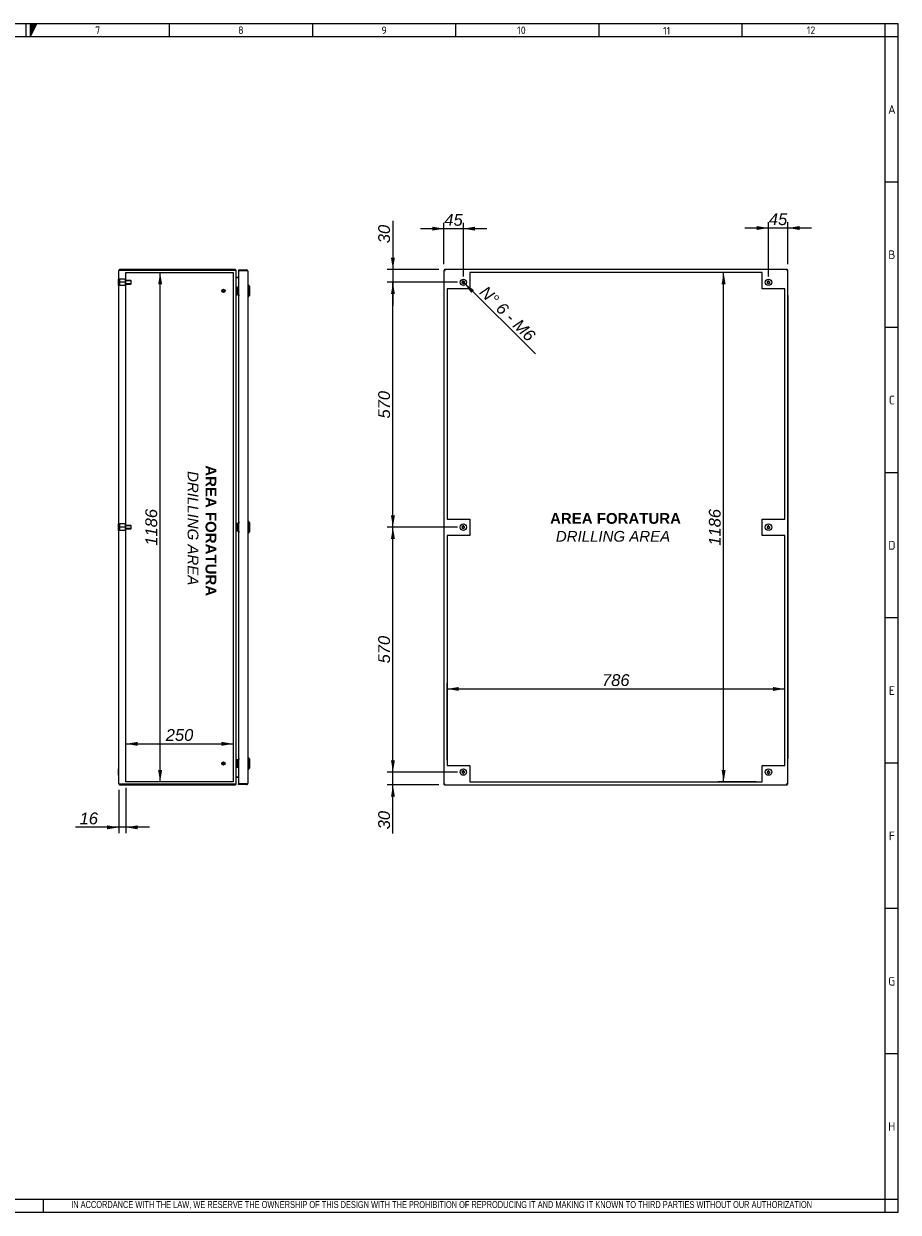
# Model space of a CAD drawing. Extents: x 6 to 412, y 11 to 288.
# Tile 3 of 3: x 209 to 412, y 11 to 288. Entities that reach past the tile are written whole.
import ezdxf
from ezdxf.enums import TextEntityAlignment as Align
from ezdxf.lldxf.tags import DXFTag

# ---------------------------------------------------------------- set-up
doc = ezdxf.new("R2010")
doc.units = 0
doc.layers.get('0').update_dxf_attribs({"linetype": 'CONTINUOUS'})
for name, color, linetype in [('_TRANSLATION', 7, 'CONTINUOUS'), ('AE00417_01', 7, 'CONTINUOUS'), ('C0000000', 7, 'CONTINUOUS'), ('C0000000_04', 7, 'CONTINUOUS'), ('C0000000_05', 7, 'CONTINUOUS'), ('C0000000_44', 7, 'CONTINUOUS'), ('C0000000_56', 7, 'CONTINUOUS'), ('DEFAULT', 7, 'CONTINUOUS'), ('SERRATURA_CENTR', 7, 'CONTINUOUS'), ('SERRATURA_INF', 7, 'CONTINUOUS'), ('SERRATURA_SUP', 7, 'CONTINUOUS')]:
    doc.layers.add(name, color=color, linetype=linetype)
doc.styles.add('SEACAD_ARIAL', font='arial.ttf')
doc.styles.add('SEACAD_ARIALI', font='ariali.ttf')
tags = doc.linetypes.add('CENTER2', pattern=[28.575, 19.05, -3.175, 3.175, -3.175]).pattern_tags.tags
tags[10:11] = [DXFTag(74, 4), DXFTag(75, 0), DXFTag(340, '0'), DXFTag(46, 0.0), DXFTag(50, 0.0), DXFTag(44, 0.0), DXFTag(45, 0.0)]
tags[8:9] = [DXFTag(74, 4), DXFTag(75, 0), DXFTag(340, '0'), DXFTag(46, 0.0), DXFTag(50, 0.0), DXFTag(44, 0.0), DXFTag(45, 0.0)]
tags[6:7] = [DXFTag(74, 4), DXFTag(75, 0), DXFTag(340, '0'), DXFTag(46, 0.0), DXFTag(50, 0.0), DXFTag(44, 0.0), DXFTag(45, 0.0)]
tags[4:5] = [DXFTag(74, 4), DXFTag(75, 0), DXFTag(340, '0'), DXFTag(46, 0.0), DXFTag(50, 0.0), DXFTag(44, 0.0), DXFTag(45, 0.0)]
tags = doc.linetypes.add('HIDDEN2', pattern=[4.7625, 3.175, -1.5875]).pattern_tags.tags
tags[6:7] = [DXFTag(74, 4), DXFTag(75, 0), DXFTag(340, '0'), DXFTag(46, 0.0), DXFTag(50, 0.0), DXFTag(44, 0.0), DXFTag(45, 0.0)]
tags[4:5] = [DXFTag(74, 4), DXFTag(75, 0), DXFTag(340, '0'), DXFTag(46, 0.0), DXFTag(50, 0.0), DXFTag(44, 0.0), DXFTag(45, 0.0)]
doc.dimstyles.new('ISO', dxfattribs={"dimtxt": 2.75, "dimasz": 2.75, "dimexe": 1.375, "dimexo": 1.375, "dimgap": 0.6875, "dimtad": 1, "dimdec": 1, "dimlfac": 10, "dimtxsty": 'SEACAD_ARIAL', "dimsah": 1, "dimcen": 1.375, "dimadec": 1, "dimazin": 3, "dimtfac": 0.7, "dimtdec": 3, "dimtmove": 0, "dimatfit": 3})

# ---------------------------------------------------------------- blocks, each defined once
blk = doc.blocks.new('SE3')
at = {"layer": 'AE00417_01', "color": 7, "linetype": 'HIDDEN2'}
for centre, radius in [((255.1, 225.41), 0.375), ((255.1, 225.41), 0.3), ((255.1, 225.41), 0.25), ((255.1, 225.41), 0.225), ((255.1, 115.41), 0.375), ((255.1, 115.41), 0.3), ((255.1, 115.41), 0.25), ((255.1, 115.41), 0.225)]:
    blk.add_circle(centre, radius, dxfattribs=at)
for centre in [(255.1, 225.41), (255.1, 115.41)]:
    blk.add_arc(centre, 0.238, 75, 15, dxfattribs=at)
at = {"layer": 'C0000000', "color": 7, "linetype": 'CONTINUOUS'}
for p, q in [((230.7, 226.66), (230.7, 228.16)), ((230.8, 228.16), (230.7, 228.16)), ((230.7, 226.66), (230.8, 226.66)), ((258.2, 226.31), (258.2, 226.31)), ((258.2, 224.51), (258.2, 224.51)), ((258.21, 226.31), (258.6, 226.31)), ((258.6, 224.51), (258.21, 224.51)), ((258.3, 226.21), (258.3, 224.61)), ((258.2, 171.31), (258.2, 171.31)), ((258.2, 169.51), (258.2, 169.51)), ((258.21, 171.31), (258.6, 171.31)), ((258.6, 169.51), (258.21, 169.51)), ((258.3, 171.21), (258.3, 169.61)), ((258.2, 116.31), (258.2, 116.31)), ((258.21, 116.31), (258.6, 116.31)), ((258.3, 116.21), (258.3, 114.61)), ((258.2, 114.51), (258.2, 114.51)), ((258.6, 114.51), (258.21, 114.51))]:
    blk.add_line(p, q, dxfattribs=at)
at = {"layer": 'C0000000', "color": 7, "linetype": 'HIDDEN2'}
for p, q in [((230.95, 228.16), (230.95, 227.41)), ((232.25, 228.16), (230.95, 228.16)), ((230.95, 227.41), (230.95, 226.66)), ((232.25, 227.41), (230.95, 227.41)), ((232.25, 228.16), (232.25, 227.41)), ((233.55, 227.81), (232.25, 227.81)), ((233.62, 227.73), (232.25, 227.73)), ((232.25, 227.41), (232.25, 226.66)), ((233.62, 227.09), (232.25, 227.09)), ((232.25, 227.01), (233.55, 227.01)), ((233.55, 227.81), (233.55, 227.01)), ((233.65, 227.71), (233.55, 227.81)), ((233.55, 227.01), (233.65, 227.11)), ((233.65, 227.11), (233.65, 227.71)), ((232.25, 226.66), (230.95, 226.66))]:
    blk.add_line(p, q, dxfattribs=at)
at = {"layer": 'C0000000', "color": 7, "linetype": 'CONTINUOUS'}
for centre, start, end in [((258.2, 226.21), 90, 180), ((258.2, 224.61), 180, 270), ((258.2, 171.21), 90, 180), ((258.2, 169.61), 180, 270), ((258.2, 116.21), 90, 180), ((258.2, 114.61), 180, 270)]:
    blk.add_arc(centre, 0.1, start, end, dxfattribs=at)
for points in [[(258.3, 226.21), (258.3, 226.31), (258.2, 226.31)], [(258.2, 224.51), (258.3, 224.51), (258.3, 224.61)], [(258.3, 171.21), (258.3, 171.31), (258.2, 171.31)], [(258.2, 169.51), (258.3, 169.51), (258.3, 169.61)], [(258.3, 116.21), (258.3, 116.31), (258.2, 116.31)], [(258.2, 114.51), (258.3, 114.51), (258.3, 114.61)]]:
    blk.add_rational_spline(points, [1, 0.707106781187, 1], degree=2, dxfattribs=at)
at = {"layer": 'C0000000_04', "color": 7, "linetype": 'HIDDEN2'}
for p, q in [((230.95, 171.16), (230.95, 170.41)), ((232.25, 171.16), (230.95, 171.16)), ((230.95, 170.41), (230.95, 169.66)), ((232.25, 170.41), (230.95, 170.41)), ((232.25, 169.66), (230.95, 169.66)), ((232.25, 171.16), (232.25, 170.41)), ((233.55, 170.81), (232.25, 170.81)), ((233.62, 170.73), (232.25, 170.73)), ((232.25, 170.41), (232.25, 169.66)), ((233.62, 170.09), (232.25, 170.09)), ((232.25, 170.01), (233.55, 170.01)), ((233.55, 170.81), (233.55, 170.01)), ((233.65, 170.71), (233.55, 170.81)), ((233.55, 170.01), (233.65, 170.11)), ((233.65, 170.11), (233.65, 170.71))]:
    blk.add_line(p, q, dxfattribs=at)
at = {"layer": 'C0000000_05', "color": 7, "linetype": 'CONTINUOUS'}
for p, q in [((230.7, 169.66), (230.7, 171.16)), ((230.8, 171.16), (230.7, 171.16)), ((230.7, 169.66), (230.8, 169.66)), ((230.7, 112.66), (230.7, 114.16)), ((230.8, 114.16), (230.7, 114.16)), ((230.7, 112.66), (230.8, 112.66))]:
    blk.add_line(p, q, dxfattribs=at)
at = {"layer": 'C0000000_44', "color": 7, "linetype": 'CONTINUOUS'}
for p, q in [((230.8, 110.69), (230.8, 230.13)), ((231.08, 230.26), (230.83, 230.26)), ((230.83, 230.26), (231.08, 230.26)), ((257.82, 230.41), (231.08, 230.41)), ((231.08, 230.26), (257.82, 230.26)), ((257.82, 230.26), (231.08, 230.26)), ((258.1, 110.69), (258.1, 230.13)), ((258.1, 230.13), (258.1, 230.13)), ((258.23, 228.56), (258.1, 228.56)), ((258.23, 228.56), (258.6, 228.56)), ((258.6, 228.56), (258.23, 228.56)), ((258.1, 112.26), (258.23, 112.26)), ((258.1, 110.69), (258.1, 110.69)), ((258.6, 112.26), (258.23, 112.26)), ((258.23, 112.26), (258.6, 112.26)), ((231.08, 110.56), (230.83, 110.56)), ((230.83, 110.56), (231.08, 110.56)), ((257.82, 110.56), (231.08, 110.56)), ((231.08, 110.56), (257.82, 110.56)), ((231.08, 110.41), (257.82, 110.41))]:
    blk.add_line(p, q, dxfattribs=at)
at = {"layer": 'C0000000_44', "color": 7, "linetype": 'CENTER2'}
for p, q in [((232.4, 111.11), (232.4, 229.71)), ((232.4, 229.71), (257.4, 229.71)), ((257.4, 229.71), (257.4, 111.11)), ((257.4, 111.11), (232.4, 111.11))]:
    blk.add_line(p, q, dxfattribs=at)
at = {"layer": 'C0000000_44', "color": 7, "linetype": 'CONTINUOUS'}
for centre, radius, start, end in [((231.08, 230.13), 0.28, 152.336, 180), ((231.08, 230.13), 0.28, 90, 152.336), ((257.82, 230.13), 0.28, 0, 90), ((258.23, 228.69), 0.13, 180, 270), ((231.08, 110.69), 0.28, 180, 207.664), ((257.82, 110.69), 0.28, 270, 0), ((258.23, 112.13), 0.13, 90, 180), ((231.08, 110.69), 0.28, 207.664, 270)]:
    blk.add_arc(centre, radius, start, end, dxfattribs=at)
for centre, major_axis, ratio, start_param, end_param in [((231.08, 230.13), (0.28, 0), 0.997824, 2.658765, 3.141593), ((257.82, 230.13), (-0.28, 0), 0.464286, 3.141593, 4.712389), ((231.08, 110.69), (0.28, 0), 0.997824, 3.141593, 3.624421), ((257.82, 110.69), (0.28, 0), 0.464286, 4.712389, 6.283185)]:
    blk.add_ellipse(centre, major_axis=major_axis, ratio=ratio, start_param=start_param, end_param=end_param, dxfattribs=at)
at = {"layer": 'C0000000_56', "color": 7, "linetype": 'CONTINUOUS'}
for p, q in [((258.6, 230.31), (258.6, 230.16)), ((258.6, 230.31), (260.49, 230.31)), ((258.6, 230.16), (260.49, 230.16)), ((258.75, 230.14), (258.6, 230.14)), ((258.6, 230.14), (258.6, 224.33)), ((258.75, 230.16), (259.57, 230.16)), ((260.49, 230.14), (258.75, 230.14)), ((259.57, 230.16), (259.87, 230.16)), ((259.87, 230.16), (259.87, 230.14)), ((260.49, 230.31), (260.49, 230.16)), ((260.75, 230.16), (260.49, 230.16)), ((260.49, 230.14), (260.75, 230.14)), ((260.8, 230), (260.8, 110.82)), ((258.75, 224.33), (258.6, 224.33)), ((258.84, 224.31), (258.6, 224.31)), ((258.6, 224.31), (258.6, 171.51)), ((258.84, 224.33), (258.75, 224.33)), ((258.84, 224.33), (258.84, 224.31)), ((258.84, 224.31), (258.84, 224.31)), ((258.6, 171.51), (258.84, 171.51)), ((258.75, 171.51), (258.6, 171.51)), ((258.6, 171.51), (258.6, 169.31)), ((258.84, 169.31), (258.6, 169.31)), ((258.75, 169.31), (258.6, 169.31)), ((258.6, 169.31), (258.6, 116.51)), ((258.84, 171.51), (258.75, 171.51)), ((258.75, 169.31), (258.84, 169.31)), ((258.84, 171.51), (258.84, 171.51)), ((258.84, 169.31), (258.84, 169.31)), ((258.6, 116.51), (258.84, 116.51)), ((258.75, 116.49), (258.6, 116.49)), ((258.6, 116.49), (258.6, 110.68)), ((258.75, 116.49), (258.84, 116.49)), ((258.84, 116.51), (258.84, 116.51)), ((258.84, 116.51), (258.84, 116.49)), ((258.75, 110.68), (258.6, 110.68)), ((258.6, 110.51), (258.6, 110.66)), ((260.49, 110.66), (258.6, 110.66)), ((258.75, 110.68), (260.49, 110.68)), ((258.75, 110.66), (259.57, 110.66)), ((259.87, 110.66), (259.57, 110.66)), ((259.87, 110.68), (259.87, 110.66)), ((260.49, 110.68), (260.75, 110.68)), ((260.75, 110.66), (260.49, 110.66)), ((260.49, 110.51), (260.49, 110.66)), ((260.49, 110.51), (258.6, 110.51))]:
    blk.add_line(p, q, dxfattribs=at)
for centre, radius, start, end in [((258.75, 230.16), 0.15, 179.9237, 187.575), ((258.75, 230.16), 0.0002, 90, 270), ((260.49, 230), 0.31, 31.073, 90), ((260.49, 230), 0.16, 61.045, 90), ((260.49, 230), 0.31, 0, 31.073), ((258.75, 110.66), 0.15, 172.425, 180.0763), ((258.75, 110.66), 0.0002, 90, 270), ((260.49, 110.82), 0.16, 270, 298.955), ((260.49, 110.82), 0.31, 270, 328.927), ((260.49, 110.82), 0.31, 328.927, 0)]:
    blk.add_arc(centre, radius, start, end, dxfattribs=at)
for centre, start_param, end_param in [((260.49, 230), 3.141593, 3.683918), ((260.49, 110.82), 2.599267, 3.141593)]:
    blk.add_ellipse(centre, major_axis=(-0.31, 0), ratio=0.875, start_param=start_param, end_param=end_param, dxfattribs=at)
at = {"layer": 'SERRATURA_CENTR', "color": 7, "linetype": 'CONTINUOUS'}
for p, q in [((260.9, 171.81), (260.8, 171.81)), ((260.9, 169.01), (260.9, 171.81)), ((261.2, 171.51), (260.9, 171.81)), ((260.8, 169.01), (260.9, 169.01)), ((260.9, 169.01), (261.2, 169.31)), ((261.2, 171.51), (261.2, 169.31))]:
    blk.add_line(p, q, dxfattribs=at)
at = {"layer": 'SERRATURA_INF', "color": 7, "linetype": 'CONTINUOUS'}
for p, q in [((260.9, 116.81), (260.8, 116.81)), ((260.9, 114.01), (260.9, 116.81)), ((261.2, 116.51), (260.9, 116.81)), ((261.2, 116.51), (261.2, 114.31)), ((260.8, 114.01), (260.9, 114.01)), ((260.9, 114.01), (261.2, 114.31))]:
    blk.add_line(p, q, dxfattribs=at)
at = {"layer": 'SERRATURA_SUP', "color": 7, "linetype": 'CONTINUOUS'}
for p, q in [((260.9, 226.81), (260.8, 226.81)), ((260.9, 224.01), (260.9, 226.81)), ((261.2, 226.51), (260.9, 226.81)), ((260.9, 224.01), (261.2, 224.31)), ((261.2, 226.51), (261.2, 224.31)), ((260.8, 224.01), (260.9, 224.01))]:
    blk.add_line(p, q, dxfattribs=at)
blk = doc.blocks.new('SE4')
at = {"layer": 'C0000000', "color": 7, "linetype": 'CONTINUOUS'}
for radius in [0.75, 0.246]:
    blk.add_circle((381.92, 227.41), radius, dxfattribs=at)
blk.add_arc((381.92, 227.41), 0.3, 75, 15, dxfattribs=at)
at = {"layer": 'C0000000_05', "color": 7, "linetype": 'CONTINUOUS'}
for centre, radius in [((310.92, 227.41), 0.75), ((310.92, 227.41), 0.246), ((310.92, 170.41), 0.75), ((310.92, 170.41), 0.246), ((381.92, 170.41), 0.75), ((381.92, 170.41), 0.246), ((310.92, 113.41), 0.75), ((310.92, 113.41), 0.246), ((381.92, 113.41), 0.75), ((381.92, 113.41), 0.246)]:
    blk.add_circle(centre, radius, dxfattribs=at)
for centre in [(310.92, 227.41), (310.92, 170.41), (381.92, 170.41), (310.92, 113.41), (381.92, 113.41)]:
    blk.add_arc(centre, 0.3, 75, 15, dxfattribs=at)
at = {"layer": 'C0000000_44', "color": 7, "linetype": 'CONTINUOUS'}
for p, q in [((306.42, 230.26), (306.42, 110.56)), ((306.42, 230.26), (306.57, 230.26)), ((306.57, 230.41), (306.57, 230.26)), ((386.27, 230.41), (306.57, 230.41)), ((306.57, 230.26), (306.7, 230.13)), ((306.57, 230.26), (306.7, 230.13)), ((386.27, 230.26), (386.14, 230.13)), ((386.27, 230.26), (386.14, 230.13)), ((386.27, 230.41), (386.27, 230.26)), ((386.42, 230.26), (386.27, 230.26)), ((386.42, 110.56), (386.42, 230.26)), ((306.57, 110.56), (306.7, 110.69)), ((306.57, 110.56), (306.7, 110.69)), ((386.27, 110.56), (386.14, 110.69)), ((386.27, 110.56), (386.14, 110.69)), ((306.42, 110.56), (306.57, 110.56)), ((306.57, 110.41), (306.57, 110.56)), ((306.57, 110.41), (386.27, 110.41)), ((386.42, 110.56), (386.27, 110.56)), ((386.27, 110.41), (386.27, 110.56))]:
    blk.add_line(p, q, dxfattribs=at)
at = {"layer": 'C0000000_44', "color": 7, "linetype": 'CENTER2'}
for p, q in [((312.42, 229.71), (312.42, 225.91)), ((380.42, 229.71), (312.42, 229.71)), ((380.42, 225.91), (380.42, 229.71)), ((312.42, 225.91), (307.12, 225.91)), ((307.12, 225.91), (307.12, 172.31)), ((385.72, 225.91), (380.42, 225.91)), ((385.72, 172.31), (385.72, 225.91)), ((307.12, 172.31), (312.42, 172.31)), ((312.42, 172.31), (312.42, 168.51)), ((380.42, 168.51), (380.42, 172.31)), ((380.42, 172.31), (385.72, 172.31)), ((312.42, 168.51), (307.12, 168.51)), ((307.12, 168.51), (307.12, 114.91)), ((385.72, 168.51), (380.42, 168.51)), ((385.72, 114.91), (385.72, 168.51)), ((307.12, 114.91), (312.42, 114.91)), ((312.42, 114.91), (312.42, 111.11)), ((380.42, 111.11), (380.42, 114.91)), ((380.42, 114.91), (385.72, 114.91)), ((312.42, 111.11), (380.42, 111.11))]:
    blk.add_line(p, q, dxfattribs=at)
at = {"layer": 'C0000000_56', "color": 7, "linetype": 'CONTINUOUS'}
for p, q in [((306.47, 230.31), (306.47, 230.26)), ((306.57, 230.31), (306.47, 230.31)), ((306.67, 230.16), (306.67, 230.16)), ((386.17, 230.16), (386.17, 230.16)), ((386.37, 230.31), (386.27, 230.31)), ((386.37, 230.31), (386.37, 230.26)), ((386.42, 230.14), (386.42, 230.14)), ((386.42, 224.33), (386.42, 230.14)), ((386.42, 224.33), (386.42, 224.33)), ((386.42, 224.33), (386.42, 224.31)), ((386.42, 224.31), (386.42, 171.51)), ((386.42, 224.31), (386.42, 224.31)), ((386.42, 171.51), (386.42, 171.51)), ((386.42, 171.51), (386.42, 171.51)), ((386.42, 171.51), (386.42, 169.31)), ((386.42, 171.51), (386.42, 171.51)), ((386.42, 169.31), (386.42, 116.51)), ((386.42, 169.31), (386.42, 169.31)), ((386.42, 169.31), (386.42, 169.31)), ((386.42, 169.31), (386.42, 169.31)), ((386.42, 116.51), (386.42, 116.51)), ((386.42, 116.51), (386.42, 116.49)), ((386.42, 110.68), (386.42, 116.49)), ((386.42, 116.49), (386.42, 116.49)), ((306.67, 110.66), (306.67, 110.66)), ((386.17, 110.66), (386.17, 110.66)), ((386.42, 110.68), (386.42, 110.68)), ((306.47, 110.51), (306.47, 110.56)), ((306.47, 110.51), (306.57, 110.51)), ((386.27, 110.51), (386.37, 110.51)), ((386.37, 110.51), (386.37, 110.56))]:
    blk.add_line(p, q, dxfattribs=at)
blk = doc.blocks.new('DMBLK612')
at = {"layer": '_TRANSLATION', "linetype": 'CONTINUOUS'}
for points in [[(240.84, 226.96), (240.38, 229.71), (239.92, 226.96)], [(240.84, 113.86), (239.92, 113.86), (240.38, 111.11)]]:
    blk.add_hatch(color=7, dxfattribs=at).paths.add_polyline_path(points)
at = {"layer": '_TRANSLATION', "color": 7, "linetype": 'CONTINUOUS'}
for p, q in [((233.77, 229.71), (241.75, 229.71)), ((240.38, 111.11), (240.38, 229.71))]:
    blk.add_line(p, q, dxfattribs=at)
at = {"layer": '_TRANSLATION', "color": 7, "linetype": 'CONTINUOUS', "style": 'SEACAD_ARIALI'}
blk.add_text('1186', height=2.75, rotation=90, dxfattribs=at).set_placement((236.94, 166.1), align=Align.TOP_LEFT)
blk = doc.blocks.new('DMBLK613')
at = {"layer": '_TRANSLATION', "linetype": 'CONTINUOUS'}
for points in [[(235.15, 120.44), (232.4, 119.98), (235.15, 119.52)], [(254.65, 120.44), (254.65, 119.52), (257.4, 119.98)]]:
    blk.add_hatch(color=7, dxfattribs=at).paths.add_polyline_path(points)
at = {"layer": '_TRANSLATION', "color": 7, "linetype": 'CONTINUOUS'}
blk.add_line((232.4, 119.98), (257.4, 119.98), dxfattribs=at)
at = {"layer": '_TRANSLATION', "color": 7, "linetype": 'CONTINUOUS', "style": 'SEACAD_ARIALI'}
blk.add_text('250', height=2.75, dxfattribs=at).set_placement((241.69, 123.42), align=Align.TOP_LEFT)
blk = doc.blocks.new('DMBLK616')
at = {"layer": '_TRANSLATION', "linetype": 'CONTINUOUS'}
for points in [[(309.87, 133.21), (307.12, 132.76), (309.87, 132.3)], [(382.97, 133.21), (382.97, 132.3), (385.72, 132.76)]]:
    blk.add_hatch(color=7, dxfattribs=at).paths.add_polyline_path(points)
at = {"layer": '_TRANSLATION', "color": 7, "linetype": 'CONTINUOUS'}
for p, q in [((307.12, 116.28), (307.12, 134.13)), ((307.12, 132.76), (385.72, 132.76))]:
    blk.add_line(p, q, dxfattribs=at)
at = {"layer": '_TRANSLATION', "color": 7, "linetype": 'CONTINUOUS', "style": 'SEACAD_ARIALI'}
blk.add_text('786', height=2.75, dxfattribs=at).set_placement((343.18, 136.19), align=Align.TOP_LEFT)
blk = doc.blocks.new('DMBLK617')
at = {"layer": '_TRANSLATION', "linetype": 'CONTINUOUS'}
for points in [[(371.01, 226.96), (371.93, 226.96), (371.47, 229.71)], [(371.01, 113.86), (371.47, 111.11), (371.93, 113.86)]]:
    blk.add_hatch(color=7, dxfattribs=at).paths.add_polyline_path(points)
at = {"layer": '_TRANSLATION', "color": 7, "linetype": 'CONTINUOUS'}
for p, q in [((379.05, 229.71), (370.1, 229.71)), ((371.47, 111.11), (371.47, 229.71)), ((379.05, 111.11), (370.1, 111.11))]:
    blk.add_line(p, q, dxfattribs=at)
at = {"layer": '_TRANSLATION', "color": 7, "linetype": 'CONTINUOUS', "style": 'SEACAD_ARIALI'}
blk.add_text('1186', height=2.75, rotation=90, dxfattribs=at).set_placement((368.04, 166.1), align=Align.TOP_LEFT)
blk = doc.blocks.new('DMBLK621')
at = {"layer": '_TRANSLATION', "linetype": 'CONTINUOUS'}
for points in [[(228.05, 100.09), (230.8, 100.55), (228.05, 101.01)], [(235.15, 100.09), (235.15, 101.01), (232.4, 100.55)]]:
    blk.add_hatch(color=7, dxfattribs=at).paths.add_polyline_path(points)
at = {"layer": '_TRANSLATION', "color": 7, "linetype": 'CONTINUOUS'}
for p, q in [((230.8, 109.31), (230.8, 99.18)), ((232.4, 109.73), (232.4, 99.18)), ((237.9, 100.55), (220.68, 100.55))]:
    blk.add_line(p, q, dxfattribs=at)
at = {"layer": '_TRANSLATION', "color": 7, "linetype": 'CONTINUOUS', "style": 'SEACAD_ARIALI'}
blk.add_text('16', height=2.75, dxfattribs=at).set_placement((221.65, 103.99), align=Align.TOP_LEFT)
blk = doc.blocks.new('DMBLK622')
at = {"layer": '_TRANSLATION', "linetype": 'CONTINUOUS'}
for points in [[(294.08, 233.16), (294.54, 230.41), (295, 233.16)], [(294.08, 224.66), (295, 224.66), (294.54, 227.41)]]:
    blk.add_hatch(color=7, dxfattribs=at).paths.add_polyline_path(points)
at = {"layer": '_TRANSLATION', "color": 7, "linetype": 'CONTINUOUS'}
for p, q in [((294.54, 241.75), (294.54, 221.91)), ((305.2, 230.41), (293.17, 230.41)), ((309.55, 227.41), (293.17, 227.41))]:
    blk.add_line(p, q, dxfattribs=at)
at = {"layer": '_TRANSLATION', "color": 7, "linetype": 'CONTINUOUS', "style": 'SEACAD_ARIALI'}
blk.add_text('30', height=2.75, rotation=90, dxfattribs=at).set_placement((291.11, 236.51), align=Align.TOP_LEFT)
blk = doc.blocks.new('DMBLK623')
at = {"layer": '_TRANSLATION', "linetype": 'CONTINUOUS'}
for points in [[(303.67, 240.36), (303.67, 239.44), (306.42, 239.9)], [(313.67, 240.36), (310.92, 239.9), (313.67, 239.44)]]:
    blk.add_hatch(color=7, dxfattribs=at).paths.add_polyline_path(points)
at = {"layer": '_TRANSLATION', "color": 7, "linetype": 'CONTINUOUS'}
for p, q in [((306.42, 231.63), (306.42, 241.27)), ((310.92, 228.78), (310.92, 241.27)), ((300.92, 239.9), (316.42, 239.9))]:
    blk.add_line(p, q, dxfattribs=at)
at = {"layer": '_TRANSLATION', "color": 7, "linetype": 'CONTINUOUS', "style": 'SEACAD_ARIALI'}
blk.add_text('45', height=2.75, dxfattribs=at).set_placement((306.5, 243.33), align=Align.TOP_LEFT)
blk = doc.blocks.new('DMBLK624')
at = {"layer": '_TRANSLATION', "linetype": 'CONTINUOUS'}
for points in [[(379.17, 240.5), (379.17, 239.59), (381.92, 240.05)], [(389.17, 240.5), (386.42, 240.05), (389.17, 239.59)]]:
    blk.add_hatch(color=7, dxfattribs=at).paths.add_polyline_path(points)
at = {"layer": '_TRANSLATION', "color": 7, "linetype": 'CONTINUOUS'}
for p, q in [((381.92, 228.78), (381.92, 241.42)), ((386.42, 231.63), (386.42, 241.42)), ((391.92, 240.05), (376.42, 240.05))]:
    blk.add_line(p, q, dxfattribs=at)
at = {"layer": '_TRANSLATION', "color": 7, "linetype": 'CONTINUOUS', "style": 'SEACAD_ARIALI'}
blk.add_text('45', height=2.75, dxfattribs=at).set_placement((382, 243.48), align=Align.TOP_LEFT)
blk = doc.blocks.new('DMBLK628')
at = {"layer": '_TRANSLATION', "linetype": 'CONTINUOUS'}
blk.add_hatch(color=7, dxfattribs=at).paths.add_polyline_path([(313.41, 225.59), (311.13, 227.2), (312.76, 224.94)])
at = {"layer": '_TRANSLATION', "color": 7, "linetype": 'CONTINUOUS'}
blk.add_line((310.92, 227.41), (327.71, 210.77), dxfattribs=at)
at = {"layer": '_TRANSLATION', "color": 7, "linetype": 'CONTINUOUS', "style": 'SEACAD_ARIALI'}
blk.add_text('N° 6 - M6', height=2.75, rotation=315.2543, dxfattribs=at).set_placement((316.4, 226.82), align=Align.TOP_LEFT)
blk = doc.blocks.new('DMBLK629')
at = {"layer": '_TRANSLATION', "linetype": 'CONTINUOUS'}
for points in [[(294.08, 116.16), (294.54, 113.41), (295, 116.16)], [(294.08, 107.66), (295, 107.66), (294.54, 110.41)]]:
    blk.add_hatch(color=7, dxfattribs=at).paths.add_polyline_path(points)
at = {"layer": '_TRANSLATION', "color": 7, "linetype": 'CONTINUOUS'}
for p, q in [((294.54, 99.12), (294.54, 118.91)), ((309.55, 113.41), (293.17, 113.41)), ((305.2, 110.41), (293.17, 110.41))]:
    blk.add_line(p, q, dxfattribs=at)
at = {"layer": '_TRANSLATION', "color": 7, "linetype": 'CONTINUOUS', "style": 'SEACAD_ARIALI'}
blk.add_text('30', height=2.75, rotation=90, dxfattribs=at).set_placement((291.11, 100.08), align=Align.TOP_LEFT)
blk = doc.blocks.new('DMBLK630')
at = {"layer": '_TRANSLATION', "linetype": 'CONTINUOUS'}
for points in [[(294.08, 167.66), (295, 167.66), (294.54, 170.41)], [(294.08, 116.16), (294.54, 113.41), (295, 116.16)]]:
    blk.add_hatch(color=7, dxfattribs=at).paths.add_polyline_path(points)
at = {"layer": '_TRANSLATION', "color": 7, "linetype": 'CONTINUOUS'}
for p, q in [((309.55, 170.41), (293.17, 170.41)), ((294.54, 113.41), (294.54, 170.41)), ((309.55, 113.41), (293.17, 113.41))]:
    blk.add_line(p, q, dxfattribs=at)
at = {"layer": '_TRANSLATION', "color": 7, "linetype": 'CONTINUOUS', "style": 'SEACAD_ARIALI'}
blk.add_text('570', height=2.75, rotation=90, dxfattribs=at).set_placement((291.11, 138.7), align=Align.TOP_LEFT)
blk = doc.blocks.new('DMBLK631')
at = {"layer": '_TRANSLATION', "linetype": 'CONTINUOUS'}
for points in [[(294.08, 224.66), (295, 224.66), (294.54, 227.41)], [(294.08, 173.16), (294.54, 170.41), (295, 173.16)]]:
    blk.add_hatch(color=7, dxfattribs=at).paths.add_polyline_path(points)
at = {"layer": '_TRANSLATION', "color": 7, "linetype": 'CONTINUOUS'}
for p, q in [((309.55, 227.41), (293.17, 227.41)), ((294.54, 170.41), (294.54, 227.41)), ((309.55, 170.41), (293.17, 170.41))]:
    blk.add_line(p, q, dxfattribs=at)
at = {"layer": '_TRANSLATION', "color": 7, "linetype": 'CONTINUOUS', "style": 'SEACAD_ARIALI'}
blk.add_text('570', height=2.75, rotation=90, dxfattribs=at).set_placement((291.11, 195.7), align=Align.TOP_LEFT)

msp = doc.modelspace()

# ---------------------------------------------------------------- hatches: boundary and pattern name
at = {"linetype": 'CONTINUOUS'}
msp.add_hatch(color=7, dxfattribs=at).paths.add_polyline_path([(210.173, 287.588), (210.173, 284.56), (211.687, 287.588)])

# ---------------------------------------------------------------- linework, layer by layer
at = {"color": 7, "linetype": 'CONTINUOUS'}
for p, q in [((412.092, 287.588), (6.234, 287.588)), ((209.163, 287.588), (209.163, 284.56)), ((242.48, 287.588), (242.48, 284.56)), ((275.797, 287.588), (275.797, 284.56)), ((309.113, 287.588), (309.113, 284.56)), ((342.43, 287.588), (342.43, 284.56)), ((375.747, 287.588), (375.747, 284.56)), ((412.092, 10.959), (412.092, 287.588)), ((412.092, 250.738), (409.063, 250.738)), ((412.092, 216.917), (409.063, 216.917)), ((412.092, 183.095), (409.063, 183.095)), ((412.092, 149.274), (409.063, 149.274)), ((412.092, 115.452), (409.063, 115.452)), ((412.092, 81.631), (409.063, 81.631)), ((412.092, 47.809), (409.063, 47.809)), ((213.272, 10.954), (213.272, 13.983)), ((6.234, 10.959), (412.092, 10.959))]:
    msp.add_line(p, q, dxfattribs=at)
msp.add_lwpolyline([(210.173, 287.588), (210.173, 284.56), (211.687, 287.588), (210.173, 287.588)], dxfattribs=at)
at = {"layer": 'DEFAULT', "color": 7, "linetype": 'CONTINUOUS'}
for p, q in [((409.063, 10.959), (409.063, 287.588)), ((412.092, 284.56), (6.234, 284.56)), ((6.234, 13.988), (412.092, 13.988))]:
    msp.add_line(p, q, dxfattribs=at)

# ---------------------------------------------------------------- block references
at = {"layer": '_TRANSLATION'}
for name in ['SE3', 'SE4']:
    msp.add_blockref(name, (0, 0), dxfattribs=at)

# ---------------------------------------------------------------- texts
for s, insert, char_height, width, attachment_point in [('{\\fSolid Edge ANSI|b0||i0||c0|p34;\\C7;\\H1.766793;\\W1.;7}', (225.852, 285.196), 1.76679, 1.98765, 8), ('{\\fSolid Edge ANSI|b0||i0||c0|p34;\\C7;\\H1.766793;\\W1.;8}', (259.168, 285.196), 1.76679, 1.98765, 8), ('{\\fSolid Edge ANSI|b0||i0||c0|p34;\\C7;\\H1.766793;\\W1.;9}', (292.485, 285.196), 1.76679, 1.98765, 8), ('{\\fSolid Edge ANSI|b0||i0||c0|p34;\\C7;\\H1.766793;\\W1.;10}', (324.438, 285.196), 1.76679, 11.1986, 8), ('{\\fSolid Edge ANSI|b0||i0||c0|p34;\\C7;\\H1.766793;\\W1.;11}', (358.218, 285.073), 1.76679, 10.09104, 8), ('{\\fSolid Edge ANSI|b0||i0||c0|p34;\\C7;\\H1.766793;\\W1.;12}', (391.814, 285.196), 1.76679, 8.86043, 8), ('{\\fSolid Edge ANSI|b0||i0||c0|p34;\\C7;\\H2.019192;\\W1.;A}', (410.612, 266.645), 2.01919, 2.2716, 8), ('{\\fSolid Edge ANSI|b0||i0||c0|p34;\\C7;\\H2.019192;\\W1.;B}', (410.616, 232.824), 2.01919, 2.524, 8), ('{\\fSolid Edge ANSI|b0||i0||c0|p34;\\C7;\\H2.019192;\\W1.;C}', (410.614, 199.002), 2.01919, 2.3978, 8), ('{\\fSolid Edge ANSI|b0||i0||c0|p34;\\C7;\\H2.019192;\\W1.;D}', (410.616, 165.181), 2.01919, 2.524, 8), ('{\\fSolid Edge ANSI|b0||i0||c0|p34;\\C7;\\H2.019192;\\W1.;E}', (410.614, 131.359), 2.01919, 2.3978, 8), ('{\\fSolid Edge ANSI|b0||i0||c0|p34;\\C7;\\H2.019192;\\W1.;F}', (410.612, 97.538), 2.01919, 2.2716, 8), ('{\\fSolid Edge ANSI|b0||i0||c0|p34;\\C7;\\H2.019192;\\W1.;G}', (410.586, 63.716), 2.01919, 2.5871, 8), ('{\\fSolid Edge ANSI|b0||i0||c0|p34;\\C7;\\H2.019192;\\W1.;H}', (410.588, 29.895), 2.01919, 2.7133, 8), ('{\\fArial Narrow|b0||i0||c0|p34;\\C7;\\H1.6;\\W0.94;IN ACCORDANCE WITH THE LAW, WE RESERVE THE OWNERSHIP OF THIS DESIGN WITH THE PROHIBITION OF REPRODUCING IT AND MAKING IT KNOWN TO THIRD PARTIES WITHOUT OUR AUTHORIZATION}', (219.688, 11.652), 1.6, 181.99571, 7)]:
    msp.add_mtext(s, dxfattribs=dict(insert=insert, char_height=char_height, width=width, attachment_point=attachment_point))
at = {"layer": '_TRANSLATION', "insert": (250.093, 170.17), "char_height": 3, "width": 34.96354, "attachment_point": 5, "rotation": 270}
msp.add_mtext('{\\fArial|b0||i0||c0|p34;\\C7;\\H3.;\\W1.; }{\\fArial|b1||i0||c0|p34;\\C7;\\H2.5;\\W1.;AREA FORATURA \\P}{\\fArial|b0||i1||c0|p34;\\C7;\\H2.5;\\W1.;DRILLING AREA}', dxfattribs=at)
at = {"layer": '_TRANSLATION', "insert": (345.739, 170.347), "char_height": 3, "width": 34.96354, "attachment_point": 5}
msp.add_mtext('{\\fArial|b0||i0||c0|p34;\\C7;\\H3.;\\W1.; }{\\fArial|b1||i0||c0|p34;\\C7;\\H2.5;\\W1.;AREA FORATURA \\P}{\\fArial|b0||i1||c0|p34;\\C7;\\H2.5;\\W1.;DRILLING AREA}', dxfattribs=at)

# ---------------------------------------------------------------- dimensions: what is measured, and where the dimension line sits
at = {"layer": '_TRANSLATION', "color": 7, "linetype": 'CONTINUOUS'}
for base, p1, p2, picture, middle in [((381.921, 240.046), (386.421, 230.258), (381.921, 227.409), 'DMBLK624', (384.171, 240.046)), ((310.921, 239.897), (306.421, 230.258), (310.921, 227.409), 'DMBLK623', (308.671, 239.897)), ((230.796, 100.553), (232.396, 111.109), (230.796, 110.689), 'DMBLK621', (226.948, 100.553))]:
    dim = msp.add_linear_dim(base=base, p1=p1, p2=p2, text='\\A1;<>', dimstyle='ISO', dxfattribs=at)
    dim.commit()
    dim.dimension.update_dxf_attribs({"geometry": picture, "text_midpoint": middle, "dimtype": 160})
for base, p1, p2, angle, picture, middle, dimtype in [((294.543, 227.409), (306.571, 230.409), (310.921, 227.409), 90, 'DMBLK622', (294.543, 235.545), 160), ((240.378, 111.109), (232.396, 111.109), (232.396, 229.709), 90, 'DMBLK612', (240.378, 170.409), 161), ((371.473, 111.109), (380.421, 111.109), (380.421, 229.709), 90, 'DMBLK617', (371.473, 170.409), 161), ((294.543, 170.409), (310.921, 170.409), (310.921, 227.409), 90, 'DMBLK631', (294.543, 198.909), 161), ((294.543, 113.409), (310.921, 113.409), (310.921, 170.409), 90, 'DMBLK630', (294.543, 141.909), 161), ((307.121, 132.756), (307.121, 114.909), (385.721, 114.909), 0, 'DMBLK616', (346.421, 132.756), 161), ((232.396, 119.981), (232.396, 111.109), (257.396, 111.109), 0, 'DMBLK613', (244.896, 119.981), 161), ((294.543, 113.409), (306.571, 110.409), (310.921, 113.409), 90, 'DMBLK629', (294.543, 105.318), 160)]:
    dim = msp.add_linear_dim(base=base, p1=p1, p2=p2, angle=angle, text='\\A1;<>', dimstyle='ISO', dxfattribs=at)
    dim.commit()
    dim.dimension.update_dxf_attribs({"geometry": picture, "text_midpoint": middle, "dimtype": dimtype})
dim = msp.add_radius_dim(center=(310.921, 227.409), mpoint=(311.134, 227.198), text='\\A1;N° 6 - M6 {}', dimstyle='ISO', override={"dimtolj": 1}, dxfattribs=at)
dim.commit()
dim.dimension.update_dxf_attribs({"geometry": 'DMBLK628', "text_midpoint": (313.296, 225.055), "dimtype": 164})

doc.saveas('drawing.dxf')
